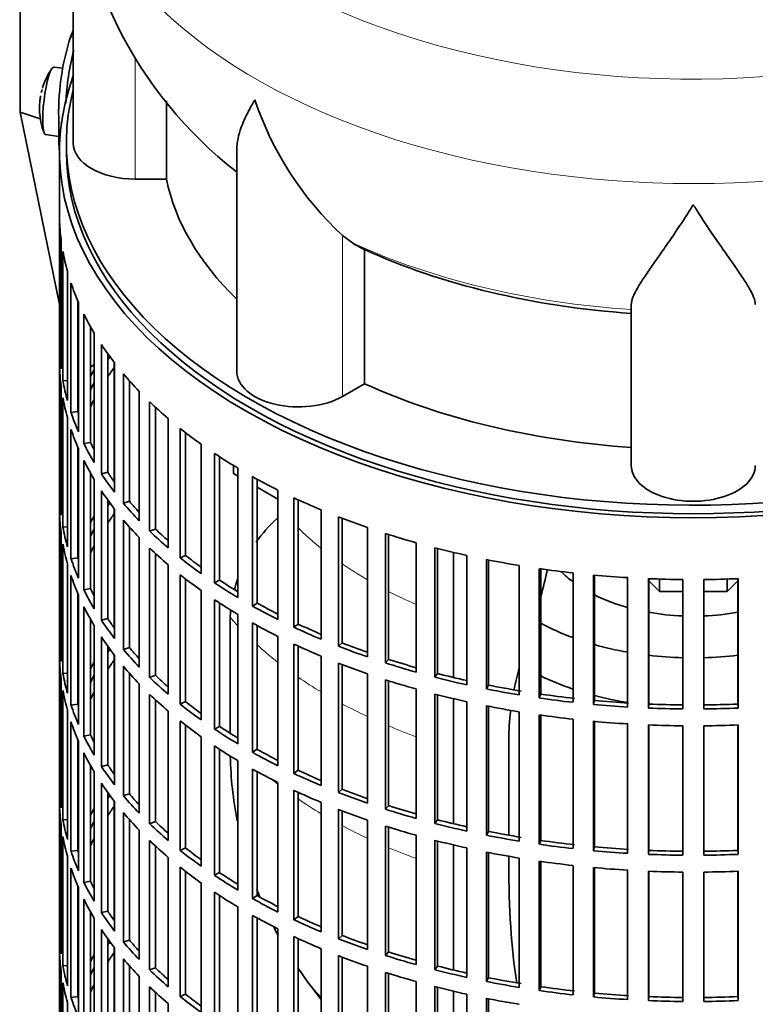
# Model space of a CAD drawing. Header units: millimetres. Extents: x 160 to 768, y -1620 to 1578.
# Tile 3 of 19: x 572 to 679, y -1510 to -1367. Entities that reach past the tile are written whole.
import ezdxf

# ---------------------------------------------------------------- set-up
doc = ezdxf.new("R2010")
doc.units = ezdxf.units.MM
for name, color, linetype in [('M5X8_UNI7687', 7, 'Continuous'), ('VSI134_DIFFUSORE', 7, 'Continuous'), ('VSI134_FILTRO_A', 7, 'Continuous'), ('VSI134_GIUNTO_8×', 7, 'Continuous'), ('VSI134_SUPPORTO_', 7, 'Continuous'), ('VSI134_TERMINALE', 7, 'Continuous')]:
    doc.layers.add(name, color=color, linetype=linetype)

# ---------------------------------------------------------------- blocks, each defined once
blk = doc.blocks.new('SE4')
at = {"layer": 'M5X8_UNI7687', "color": 7, "linetype": 'Continuous', "lineweight": 35}
for p, q in [((578.34, -1373.69), (577.03, -1373.56)), ((575.83, -1383.35), (577.76, -1383.64))]:
    blk.add_line(p, q, dxfattribs=at)
for centre, radius, start, end in [((584.95, -1379.5), 10, 144.9873, 163.3043), ((584.95, -1379.5), 10, 166.4722, 167.0656), ((208.85, -1322.95), 370.34, 351.3859, 351.4936), ((584.95, -1379.5), 10, 182.7249, 201.02)]:
    blk.add_arc(centre, radius, start, end, dxfattribs=at)
for centre, major_axis, ratio, start_param, end_param in [((576.44, -1378.46), (0.6, 4.89), 0.169759, 0.004788, 3.136805), ((584.97, -1379.41), (9.78, -2.08), 0.810411, 3.076577, 3.120069), ((584.93, -1379.63), (9.94, -1.06), 0.589949, 3.115062, 3.229621), ((583.42, -1377.51), (-7.36, -5.62), 0.747167, 5.690056, 5.839748)]:
    blk.add_ellipse(centre, major_axis=major_axis, ratio=ratio, start_param=start_param, end_param=end_param, dxfattribs=at)
at = {"layer": 'VSI134_DIFFUSORE', "color": 7, "linetype": 'Continuous', "lineweight": 35}
for p, q in [((579.85, -1341.56), (579.85, -1384.61)), ((593.38, -1389.81), (593.38, -1378.46)), ((603.57, -1385.55), (603.57, -1417.68)), ((588.85, -1389.81), (593.38, -1389.81)), ((620.36, -1399.06), (618.94, -1398.01)), ((622.14, -1419.51), (622.14, -1400.03)), ((660.85, -1431.38), (660.85, -1408.03)), ((618.94, -1421.36), (622.14, -1419.51))]:
    blk.add_line(p, q, dxfattribs=at)
at = {"layer": 'VSI134_DIFFUSORE', "color": 4, "linetype": 'Continuous', "lineweight": 9}
for p, q in [((588.85, -1389.81), (588.85, -1372.08)), ((618.94, -1421.36), (618.94, -1398.01))]:
    blk.add_line(p, q, dxfattribs=at)
at = {"layer": 'VSI134_DIFFUSORE', "color": 7, "linetype": 'Continuous', "lineweight": 35}
for centre, radius, start, end in [((641.28, -1340.34), 61.39, 181.1455, 231.992), ((651.44, -1363.05), 47.73, 198.6373, 227.0857), ((628.27, -1386.67), 14.7, 237.4509, 245.3566)]:
    blk.add_arc(centre, radius, start, end, dxfattribs=at)
at = {"layer": 'VSI134_DIFFUSORE', "color": 4, "linetype": 'Continuous', "lineweight": 9}
for centre, major_axis, start_param, end_param in [((669.85, -1325.84), (85.67, 0), 2.812546, 6.283185), ((669.85, -1338.6), (-89.83, 0), 0, 3.20894), ((669.85, -1363.14), (-79.5, 0), 0.898849, 1.457346)]:
    blk.add_ellipse(centre, major_axis=major_axis, ratio=0.57735, start_param=start_param, end_param=end_param, dxfattribs=at)
at = {"layer": 'VSI134_DIFFUSORE', "color": 7, "linetype": 'Continuous', "lineweight": 35}
for centre, major_axis, start_param, end_param in [((588.85, -1384.61), (9, 0), 3.141593, 4.712389), ((669.85, -1384.61), (-77, 0), 0.117151, 0.534109), ((669.85, -1365.14), (-77, 0), 0.902549, 1.453645), ((612.57, -1417.68), (9, 0), 3.141593, 5.497787), ((669.85, -1384.61), (-77, 0), 0.902549, 1.453645), ((669.85, -1431.38), (-9, 0), 0, 3.141593)]:
    blk.add_ellipse(centre, major_axis=major_axis, ratio=0.57735, start_param=start_param, end_param=end_param, dxfattribs=at)
for points, knots in [([(603.57, -1385.56), (603.57, -1385.39), (603.58, -1385.23), (603.67, -1384.04), (603.95, -1382.99), (604.62, -1381.32), (604.89, -1380.74), (605.34, -1379.85), (605.5, -1379.55), (605.76, -1379.09), (605.89, -1378.86), (606.02, -1378.62), (606.12, -1378.46), (606.16, -1378.38), (606.21, -1378.31)], [0.4586292, 0.4586292, 0.4586292, 0.4586292, 0.5, 0.5, 0.75, 0.75, 0.875, 0.875, 0.9375, 0.9375, 0.96875, 0.984375, 0.984375, 1, 1, 1, 1]), ([(669.85, -1393.53), (669.72, -1393.74), (669.58, -1393.95), (669.32, -1394.37), (669.19, -1394.58), (668.79, -1395.19), (668.52, -1395.6), (667.74, -1396.79), (667.22, -1397.56), (666.21, -1399.03), (665.71, -1399.75), (664.77, -1401.1), (664.31, -1401.74), (663.47, -1402.96), (663.07, -1403.54), (662.53, -1404.36), (662.36, -1404.63), (662.04, -1405.14), (661.89, -1405.39), (661.47, -1406.11), (661.25, -1406.55), (660.94, -1407.35), (660.85, -1407.71), (660.85, -1408.03)], [0, 0, 0, 0, 0.03125, 0.03125, 0.0625, 0.0625, 0.125, 0.125, 0.25, 0.25, 0.375, 0.375, 0.5, 0.5, 0.625, 0.625, 0.6875, 0.6875, 0.75, 0.75, 0.875, 0.875, 1, 1, 1, 1]), ([(678.85, -1408.03), (678.85, -1407.71), (678.76, -1407.35), (678.45, -1406.55), (678.23, -1406.11), (677.81, -1405.39), (677.66, -1405.14), (677.34, -1404.63), (677.17, -1404.36), (676.63, -1403.54), (676.23, -1402.96), (675.39, -1401.74), (674.94, -1401.1), (673.99, -1399.75), (673.5, -1399.04), (672.48, -1397.56), (671.96, -1396.79), (671.18, -1395.6), (670.91, -1395.2), (670.52, -1394.58), (670.38, -1394.37), (670.12, -1393.95), (669.98, -1393.74), (669.85, -1393.53)], [0, 0, 0, 0, 0.125, 0.125, 0.25, 0.25, 0.3125, 0.3125, 0.375, 0.375, 0.5, 0.5, 0.625, 0.625, 0.75, 0.75, 0.875, 0.875, 0.9375, 0.9375, 0.96875, 0.96875, 1, 1, 1, 1])]:
    blk.add_open_spline(points, degree=3, knots=knots, dxfattribs=at)
at = {"layer": 'VSI134_FILTRO_A', "color": 7, "linetype": 'Continuous', "lineweight": 35}
for p, q in [((577.85, -1385.84), (577.85, -1549.95)), ((577.86, -1395.69), (577.86, -1414.47)), ((578.08, -1398.58), (578.08, -1417.36)), ((578.34, -1400.32), (578.34, -1419.1)), ((579, -1403.18), (579, -1421.96)), ((579.52, -1404.9), (579.52, -1423.68)), ((580.5, -1407.48), (580.5, -1423.56)), ((580.6, -1407.72), (580.6, -1426.5)), ((581.39, -1409.41), (581.39, -1428.19)), ((582.34, -1411.22), (582.34, -1428.02)), ((582.89, -1412.16), (582.89, -1430.94)), ((578.08, -1414.47), (577.86, -1414.47)), ((583.93, -1413.81), (583.93, -1432.58)), ((584.85, -1415.14), (584.85, -1432.36)), ((577.86, -1416.92), (577.86, -1435.7)), ((585.84, -1416.47), (585.84, -1435.25)), ((579, -1419.05), (578.34, -1419.1)), ((587.12, -1418.06), (587.12, -1436.84)), ((588.01, -1419.08), (588.01, -1436.57)), ((578.08, -1419.81), (578.08, -1438.59)), ((578.34, -1421.55), (578.34, -1440.33)), ((589.43, -1420.62), (589.43, -1439.4)), ((590.94, -1422.13), (590.94, -1440.91)), ((591.79, -1422.93), (591.79, -1440.6)), ((579, -1424.41), (579, -1443.19)), ((580.5, -1423.56), (579.52, -1423.68)), ((593.63, -1424.57), (593.63, -1443.35)), ((579.52, -1426.13), (579.52, -1444.91)), ((595.37, -1426), (595.37, -1444.78)), ((596.16, -1426.62), (596.16, -1444.43)), ((580.5, -1428.7), (580.5, -1444.79)), ((580.6, -1428.95), (580.6, -1447.73)), ((582.34, -1428.02), (581.39, -1428.19)), ((598.41, -1428.29), (598.41, -1447.07)), ((600.36, -1429.63), (600.36, -1448.41)), ((601.09, -1430.11), (601.09, -1448.02)), ((581.39, -1430.64), (581.39, -1449.42)), ((603.73, -1431.76), (603.73, -1450.53)), ((582.34, -1432.44), (582.34, -1449.24)), ((584.85, -1432.36), (583.93, -1432.58)), ((605.88, -1432.99), (605.88, -1451.77)), ((606.55, -1433.37), (606.55, -1451.35)), ((582.89, -1433.39), (582.89, -1452.17)), ((578.08, -1435.7), (577.86, -1435.7)), ((583.93, -1435.03), (583.93, -1453.81)), ((609.56, -1434.94), (609.56, -1453.72)), ((611.88, -1436.07), (611.88, -1454.84)), ((584.85, -1436.37), (584.85, -1453.59)), ((588.01, -1436.57), (587.12, -1436.84)), ((612.49, -1436.35), (612.49, -1454.39)), ((577.86, -1438.15), (577.86, -1456.93)), ((585.84, -1437.7), (585.84, -1456.48)), ((615.85, -1437.82), (615.85, -1456.6)), ((618.33, -1438.83), (618.33, -1457.6)), ((618.87, -1439.03), (618.87, -1457.12)), ((579, -1440.28), (578.34, -1440.33)), ((587.12, -1439.29), (587.12, -1458.07)), ((588.01, -1440.31), (588.01, -1457.8)), ((622.55, -1440.38), (622.55, -1459.16)), ((578.08, -1441.04), (578.08, -1459.82)), ((589.43, -1441.85), (589.43, -1460.63)), ((591.79, -1440.6), (590.94, -1440.91)), ((625.17, -1441.25), (625.17, -1460.03)), ((625.63, -1441.4), (625.63, -1459.52)), ((578.34, -1442.78), (578.34, -1461.56)), ((590.94, -1443.36), (590.94, -1462.14)), ((629.6, -1442.58), (629.6, -1461.36)), ((632.35, -1443.32), (632.35, -1462.1)), ((580.5, -1444.79), (579.52, -1444.91)), ((591.79, -1444.16), (591.79, -1461.83)), ((596.16, -1444.43), (595.37, -1444.78)), ((632.73, -1443.42), (632.73, -1461.57)), ((636.97, -1444.43), (636.97, -1463.21)), ((579, -1445.64), (579, -1464.42)), ((593.63, -1445.79), (593.63, -1464.57)), ((639.81, -1445.02), (639.81, -1463.8)), ((640.11, -1445.08), (640.11, -1463.25)), ((644.58, -1445.89), (644.58, -1464.67)), ((579.52, -1447.36), (579.52, -1466.14)), ((595.37, -1447.23), (595.37, -1466.01)), ((647.5, -1446.35), (647.5, -1465.12)), ((647.72, -1446.38), (647.72, -1464.56)), ((652.39, -1446.97), (652.39, -1465.75)), ((655.37, -1447.27), (655.37, -1466.05)), ((655.5, -1447.29), (655.5, -1465.48)), ((660.32, -1447.65), (660.32, -1466.43)), ((596.16, -1447.85), (596.16, -1465.65)), ((601.09, -1448.02), (600.36, -1448.41)), ((663.34, -1447.8), (663.34, -1466.58)), ((663.38, -1447.8), (663.38, -1466.01)), ((668.34, -1447.93), (668.34, -1466.71)), ((671.36, -1447.93), (671.36, -1466.71)), ((676.32, -1447.8), (676.32, -1466.01)), ((676.36, -1447.8), (676.36, -1466.58)), ((580.5, -1449.93), (580.5, -1466.02)), ((580.6, -1450.18), (580.6, -1468.96)), ((582.34, -1449.24), (581.39, -1449.42)), ((598.41, -1449.52), (598.41, -1468.3)), ((581.39, -1451.87), (581.39, -1470.65)), ((600.36, -1450.86), (600.36, -1469.64)), ((601.09, -1451.34), (601.09, -1469.25)), ((606.55, -1451.35), (605.88, -1451.77)), ((603.73, -1452.98), (603.73, -1471.76)), ((582.34, -1453.67), (582.34, -1470.47)), ((582.89, -1454.62), (582.89, -1473.4)), ((584.85, -1453.59), (583.93, -1453.81)), ((605.88, -1454.22), (605.88, -1473)), ((606.55, -1454.59), (606.55, -1472.57)), ((612.49, -1454.39), (611.88, -1454.84)), ((609.56, -1456.17), (609.56, -1474.95)), ((578.08, -1456.93), (577.86, -1456.93)), ((583.93, -1456.26), (583.93, -1475.04)), ((584.85, -1457.6), (584.85, -1474.82)), ((611.88, -1457.29), (611.88, -1476.07)), ((612.49, -1457.58), (612.49, -1475.62)), ((618.87, -1457.12), (618.33, -1457.6)), ((585.84, -1458.93), (585.84, -1477.71)), ((588.01, -1457.8), (587.12, -1458.07)), ((615.85, -1459.05), (615.85, -1477.83)), ((577.86, -1459.38), (577.86, -1478.16)), ((587.12, -1460.51), (587.12, -1479.29)), ((618.33, -1460.05), (618.33, -1478.83)), ((618.87, -1460.26), (618.87, -1478.35)), ((625.63, -1459.52), (625.17, -1460.03)), ((579, -1461.51), (578.34, -1461.56)), ((588.01, -1461.54), (588.01, -1479.03)), ((591.79, -1461.83), (590.94, -1462.14)), ((622.55, -1461.61), (622.55, -1480.38)), ((632.73, -1461.57), (632.35, -1462.1)), ((578.08, -1462.26), (578.08, -1481.04)), ((589.43, -1463.08), (589.43, -1481.85)), ((625.17, -1462.48), (625.17, -1481.26)), ((625.63, -1462.63), (625.63, -1480.75)), ((640.11, -1463.25), (639.81, -1463.8)), ((578.34, -1464.01), (578.34, -1482.79)), ((590.94, -1464.59), (590.94, -1483.37)), ((629.6, -1463.81), (629.6, -1482.59)), ((632.35, -1464.55), (632.35, -1483.33)), ((632.73, -1464.65), (632.73, -1482.8)), ((647.72, -1464.56), (647.5, -1465.12)), ((580.5, -1466.02), (579.52, -1466.14)), ((591.79, -1465.39), (591.79, -1483.06)), ((596.16, -1465.65), (595.37, -1466.01)), ((636.97, -1465.66), (636.97, -1484.44)), ((655.5, -1465.48), (655.37, -1466.05)), ((663.38, -1466.01), (663.34, -1466.58)), ((676.32, -1466.01), (676.36, -1466.58)), ((579, -1466.87), (579, -1485.65)), ((593.63, -1467.02), (593.63, -1485.8)), ((639.81, -1466.25), (639.81, -1485.03)), ((640.11, -1466.31), (640.11, -1484.48)), ((644.58, -1467.12), (644.58, -1485.9)), ((647.5, -1467.57), (647.5, -1486.35)), ((647.72, -1467.61), (647.72, -1485.79)), ((579.52, -1468.59), (579.52, -1487.37)), ((595.37, -1468.46), (595.37, -1487.24)), ((596.16, -1469.08), (596.16, -1486.88)), ((652.39, -1468.2), (652.39, -1486.98)), ((655.37, -1468.5), (655.37, -1487.28)), ((655.5, -1468.51), (655.5, -1486.71)), ((660.32, -1468.88), (660.32, -1487.66)), ((663.34, -1469.03), (663.34, -1487.81)), ((663.38, -1469.03), (663.38, -1487.23)), ((676.32, -1469.03), (676.32, -1487.23)), ((676.36, -1469.03), (676.36, -1487.81)), ((582.34, -1470.47), (581.39, -1470.65)), ((601.09, -1469.25), (600.36, -1469.64)), ((668.34, -1469.16), (668.34, -1487.94)), ((671.36, -1469.16), (671.36, -1487.94)), ((580.5, -1471.16), (580.5, -1487.24)), ((580.6, -1471.41), (580.6, -1490.19)), ((598.41, -1470.75), (598.41, -1489.53)), ((581.39, -1473.1), (581.39, -1491.88)), ((600.36, -1472.09), (600.36, -1490.86)), ((601.09, -1472.57), (601.09, -1490.47)), ((606.55, -1472.57), (605.88, -1473)), ((603.73, -1474.21), (603.73, -1492.99)), ((582.34, -1474.9), (582.34, -1491.7)), ((582.89, -1475.85), (582.89, -1494.63)), ((584.85, -1474.82), (583.93, -1475.04)), ((605.88, -1475.45), (605.88, -1494.23)), ((606.55, -1475.82), (606.55, -1493.8)), ((612.49, -1475.62), (611.88, -1476.07)), ((583.93, -1477.49), (583.93, -1496.27)), ((609.56, -1477.4), (609.56, -1496.18)), ((578.08, -1478.15), (577.86, -1478.16)), ((584.85, -1478.83), (584.85, -1496.05)), ((588.01, -1479.03), (587.12, -1479.29)), ((611.88, -1478.52), (611.88, -1497.3)), ((612.49, -1478.81), (612.49, -1496.84)), ((618.87, -1478.35), (618.33, -1478.83)), ((585.84, -1480.16), (585.84, -1498.94)), ((615.85, -1480.28), (615.85, -1499.06)), ((577.86, -1480.61), (577.86, -1499.39)), ((587.12, -1481.74), (587.12, -1500.52)), ((618.33, -1481.28), (618.33, -1500.06)), ((618.87, -1481.49), (618.87, -1499.58)), ((625.63, -1480.75), (625.17, -1481.26)), ((579, -1482.74), (578.34, -1482.79)), ((588.01, -1482.77), (588.01, -1500.26)), ((591.79, -1483.06), (590.94, -1483.37)), ((622.55, -1482.83), (622.55, -1501.61)), ((632.73, -1482.8), (632.35, -1483.33)), ((578.08, -1483.49), (578.08, -1502.27)), ((589.43, -1484.3), (589.43, -1503.08)), ((625.17, -1483.71), (625.17, -1502.49)), ((625.63, -1483.86), (625.63, -1501.98)), ((640.11, -1484.48), (639.81, -1485.03)), ((578.34, -1485.23), (578.34, -1504.01)), ((590.94, -1485.82), (590.94, -1504.6)), ((629.6, -1485.04), (629.6, -1503.82)), ((632.35, -1485.78), (632.35, -1504.56)), ((632.73, -1485.88), (632.73, -1504.03)), ((647.72, -1485.79), (647.5, -1486.35)), ((580.5, -1487.24), (579.52, -1487.37)), ((591.79, -1486.61), (591.79, -1504.29)), ((596.16, -1486.88), (595.37, -1487.24)), ((636.97, -1486.88), (636.97, -1505.66)), ((639.81, -1487.48), (639.81, -1506.26)), ((640.11, -1487.54), (640.11, -1505.71)), ((655.5, -1486.71), (655.37, -1487.28)), ((663.38, -1487.23), (663.34, -1487.81)), ((676.32, -1487.23), (676.36, -1487.81)), ((579, -1488.1), (579, -1506.88)), ((593.63, -1488.25), (593.63, -1507.03)), ((644.58, -1488.35), (644.58, -1507.13)), ((647.5, -1488.8), (647.5, -1507.58)), ((647.72, -1488.83), (647.72, -1507.02)), ((579.52, -1489.82), (579.52, -1508.6)), ((595.37, -1489.68), (595.37, -1508.46)), ((596.16, -1490.31), (596.16, -1508.11)), ((601.09, -1490.47), (600.36, -1490.86)), ((652.39, -1489.43), (652.39, -1508.21)), ((655.37, -1489.73), (655.37, -1508.51)), ((655.5, -1489.74), (655.5, -1507.94)), ((660.32, -1490.11), (660.32, -1508.89)), ((663.34, -1490.26), (663.34, -1509.04)), ((663.38, -1490.26), (663.38, -1508.46)), ((668.34, -1490.39), (668.34, -1509.17)), ((671.36, -1490.39), (671.36, -1509.17)), ((676.32, -1490.26), (676.32, -1508.46)), ((676.36, -1490.26), (676.36, -1509.04)), ((582.34, -1491.7), (581.39, -1491.88)), ((580.5, -1492.39), (580.5, -1508.47)), ((580.6, -1492.64), (580.6, -1511.42)), ((598.41, -1491.97), (598.41, -1510.75)), ((600.36, -1493.31), (600.36, -1512.09)), ((581.39, -1494.33), (581.39, -1513.1)), ((601.09, -1493.8), (601.09, -1511.7)), ((606.55, -1493.8), (605.88, -1494.23)), ((582.34, -1496.13), (582.34, -1512.93)), ((584.85, -1496.05), (583.93, -1496.27)), ((603.73, -1495.44), (603.73, -1514.22)), ((582.89, -1497.08), (582.89, -1515.86)), ((605.88, -1496.68), (605.88, -1515.46)), ((606.55, -1497.05), (606.55, -1515.03)), ((612.49, -1496.84), (611.88, -1497.3)), ((583.93, -1498.72), (583.93, -1517.5)), ((609.56, -1498.63), (609.56, -1517.41)), ((578.08, -1499.38), (577.86, -1499.39)), ((584.85, -1500.06), (584.85, -1517.28)), ((588.01, -1500.26), (587.12, -1500.52)), ((611.88, -1499.75), (611.88, -1518.53)), ((612.49, -1500.04), (612.49, -1518.07)), ((618.87, -1499.58), (618.33, -1500.06)), ((577.86, -1501.84), (577.86, -1520.62)), ((585.84, -1501.39), (585.84, -1520.17)), ((615.85, -1501.51), (615.85, -1520.29)), ((587.12, -1502.97), (587.12, -1521.75)), ((618.33, -1502.51), (618.33, -1521.29)), ((618.87, -1502.72), (618.87, -1520.8)), ((625.63, -1501.98), (625.17, -1502.49)), ((578.08, -1504.72), (578.08, -1523.5)), ((579, -1503.96), (578.34, -1504.01)), ((588.01, -1504), (588.01, -1521.49)), ((591.79, -1504.29), (590.94, -1504.6)), ((622.55, -1504.06), (622.55, -1522.84)), ((632.73, -1504.03), (632.35, -1504.56)), ((589.43, -1505.53), (589.43, -1524.31)), ((625.17, -1504.94), (625.17, -1523.72)), ((625.63, -1505.08), (625.63, -1523.2)), ((640.11, -1505.71), (639.81, -1506.26)), ((578.34, -1506.46), (578.34, -1525.24)), ((590.94, -1507.05), (590.94, -1525.83)), ((629.6, -1506.27), (629.6, -1525.05)), ((632.35, -1507.01), (632.35, -1525.79)), ((632.73, -1507.11), (632.73, -1525.25)), ((647.72, -1507.02), (647.5, -1507.58)), ((580.5, -1508.47), (579.52, -1508.6)), ((591.79, -1507.84), (591.79, -1525.52)), ((596.16, -1508.11), (595.37, -1508.46)), ((636.97, -1508.11), (636.97, -1526.89)), ((639.81, -1508.71), (639.81, -1527.49)), ((640.11, -1508.77), (640.11, -1526.94)), ((655.5, -1507.94), (655.37, -1508.51)), ((663.38, -1508.46), (663.34, -1509.04)), ((676.32, -1508.46), (676.36, -1509.04)), ((579, -1509.33), (579, -1528.11)), ((593.63, -1509.48), (593.63, -1528.26))]:
    blk.add_line(p, q, dxfattribs=at)
for centre, major_axis, start_param, end_param in [((669.85, -1385.84), (-92, 0), -0.208894, 3.350487), ((669.85, -1385.84), (-91, 0), 0, 3.141593), ((669.85, -1394.82), (-92, 0), 0.016456, 0.07081), ((669.85, -1394.82), (-92, 0), 0.103722, 0.158077), ((669.85, -1394.82), (-92, 0), 0.190989, 0.245343), ((669.85, -1394.82), (-92, 0), 0.278255, 0.33261), ((669.85, -1413.6), (-92, 0), 0.016456, 0.07081), ((669.85, -1394.82), (-92, 0), 0.365522, 0.419876), ((669.85, -1434.83), (-91, 0), -0.374965, -0.365223), ((669.85, -1416.05), (-92, 0), 0.016456, 0.07081), ((669.85, -1434.83), (-92, 0), -0.33261, -0.313806), ((669.85, -1437.28), (-91, 0), -0.394539, -0.365223), ((669.85, -1394.82), (-92, 0), 0.452788, 0.507143), ((669.85, -1413.6), (-92, 0), 0.103722, 0.158077), ((669.85, -1434.83), (-91, 0), -0.299174, -0.277957), ((669.85, -1416.05), (-92, 0), 0.103722, 0.158077), ((669.85, -1434.83), (-92, 0), -0.245343, -0.240575), ((669.85, -1437.28), (-91, 0), -0.299174, -0.277957), ((669.85, -1394.82), (-92, 0), 0.540055, 0.594409), ((669.85, -1413.6), (-92, 0), 0.190989, 0.245343), ((669.85, -1413.6), (-91, 0), 0.19069, 0.196715), ((669.85, -1416.05), (-92, 0), 0.190989, 0.245343), ((669.85, -1394.82), (-92, 0), 0.627321, 0.681676), ((669.85, -1413.6), (-92, 0), 0.278255, 0.33261), ((669.85, -1413.6), (-91, 0), 0.277957, 0.299174), ((669.85, -1394.82), (-92, 0), 0.714588, 0.768942), ((669.85, -1416.05), (-92, 0), 0.278255, 0.33261), ((669.85, -1413.6), (-92, 0), 0.365522, 0.419876), ((669.85, -1413.6), (-91, 0), 0.365223, 0.394539), ((669.85, -1394.82), (-92, 0), 0.801854, 0.856209), ((669.85, -1434.83), (-92, 0), 0.016456, 0.07081), ((669.85, -1416.05), (-92, 0), 0.365522, 0.419876), ((669.85, -1394.82), (-92, 0), 0.889121, 0.943475), ((669.85, -1456.06), (-91, 0), -0.374965, -0.365223), ((669.85, -1413.6), (-92, 0), 0.452788, 0.507143), ((669.85, -1413.6), (-91, 0), 0.45249, 0.486998), ((669.85, -1437.28), (-92, 0), 0.016456, 0.07081), ((669.85, -1456.06), (-92, 0), -0.33261, -0.313806), ((669.85, -1458.51), (-91, 0), -0.394539, -0.365223), ((669.85, -1394.82), (-92, 0), 0.976387, 1.030742), ((669.85, -1434.83), (-92, 0), 0.103722, 0.158077), ((669.85, -1416.05), (-92, 0), 0.452788, 0.507143), ((669.85, -1456.06), (-91, 0), -0.299174, -0.277957), ((669.85, -1413.6), (-92, 0), 0.540055, 0.594409), ((669.85, -1413.6), (-91, 0), 0.539756, 0.577951), ((669.85, -1394.82), (-92, 0), 1.063654, 1.118008), ((669.85, -1437.28), (-92, 0), 0.103722, 0.158077), ((669.85, -1456.06), (-92, 0), -0.245343, -0.240575), ((669.85, -1458.51), (-91, 0), -0.299174, -0.277957), ((669.85, -1416.05), (-92, 0), 0.540055, 0.594409), ((669.85, -1394.82), (-92, 0), 1.15092, 1.205275), ((669.85, -1434.83), (-91, 0), 0.19069, 0.196715), ((669.85, -1413.6), (-92, 0), 0.627321, 0.681676), ((669.85, -1413.6), (-91, 0), 0.627022, 0.668018), ((669.85, -1434.83), (-92, 0), 0.190989, 0.245343), ((669.85, -1394.82), (-92, 0), 1.238186, 1.292541), ((669.85, -1437.28), (-92, 0), 0.190989, 0.245343), ((669.85, -1416.05), (-92, 0), 0.627321, 0.681676), ((669.85, -1394.82), (-92, 0), 1.325453, 1.379807), ((669.85, -1394.82), (-92, 0), 1.412719, 1.467074), ((669.85, -1413.6), (-92, 0), 0.714588, 0.768942), ((669.85, -1413.6), (-91, 0), 0.714289, 0.757518), ((669.85, -1394.82), (-92, 0), 1.499986, 1.55434), ((669.85, -1394.82), (92, 0), 4.728845, 4.783199), ((669.85, -1434.83), (-92, 0), 0.278255, 0.33261), ((669.85, -1434.83), (-91, 0), 0.277957, 0.299174), ((669.85, -1437.28), (-92, 0), 0.278255, 0.33261), ((669.85, -1416.05), (-92, 0), 0.714588, 0.768942), ((669.85, -1413.6), (-92, 0), 0.801854, 0.856209), ((669.85, -1413.6), (-91, 0), 0.801555, 0.846635), ((669.85, -1434.83), (-92, 0), 0.365522, 0.419876), ((669.85, -1434.83), (-91, 0), 0.365223, 0.394539), ((669.85, -1416.05), (-92, 0), 0.801854, 0.856209), ((669.85, -1413.6), (-91, 0), 0.888822, 0.935485), ((669.85, -1413.6), (-92, 0), 0.889121, 0.943475), ((669.85, -1456.06), (-92, 0), 0.016456, 0.07081), ((669.85, -1437.28), (-92, 0), 0.365522, 0.419876), ((669.85, -1416.05), (-92, 0), 0.889121, 0.943475), ((669.85, -1413.6), (-92, 0), 0.976387, 1.030742), ((669.85, -1413.6), (-91, 0), 0.976088, 1.024141), ((669.85, -1477.29), (-91, 0), -0.374965, -0.365223), ((669.85, -1434.83), (-92, 0), 0.452788, 0.507143), ((669.85, -1434.83), (-91, 0), 0.45249, 0.486998), ((669.85, -1458.51), (-92, 0), 0.016456, 0.07081), ((669.85, -1477.29), (-92, 0), -0.33261, -0.313806), ((669.85, -1479.74), (-91, 0), -0.394539, -0.365223), ((669.85, -1437.28), (-92, 0), 0.452788, 0.507143), ((669.85, -1416.05), (-92, 0), 0.976387, 1.030742), ((669.85, -1413.6), (-92, 0), 1.063654, 1.118008), ((669.85, -1413.6), (-91, 0), 1.063355, 1.112655), ((669.85, -1456.06), (-92, 0), 0.103722, 0.158077), ((669.85, -1477.29), (-91, 0), -0.299174, -0.277957), ((669.85, -1434.83), (-91, 0), 0.539756, 0.577951), ((669.85, -1413.6), (-91, 0), 1.150621, 1.201065), ((669.85, -1434.83), (-92, 0), 0.540055, 0.594409), ((669.85, -1416.05), (-92, 0), 1.063654, 1.118008), ((669.85, -1413.6), (-92, 0), 1.15092, 1.205275), ((669.85, -1413.6), (-91, 0), 1.237888, 1.29284), ((669.85, -1458.51), (-92, 0), 0.103722, 0.158077), ((669.85, -1477.29), (-92, 0), -0.245343, -0.240575), ((669.85, -1479.74), (-91, 0), -0.299174, -0.277957), ((669.85, -1437.28), (-92, 0), 0.540055, 0.594409), ((669.85, -1416.05), (-92, 0), 1.15092, 1.205275), ((669.85, -1413.6), (-92, 0), 1.238186, 1.292541), ((669.85, -1413.6), (-91, 0), 1.325154, 1.380106), ((669.85, -1456.06), (-92, 0), 0.190989, 0.245343), ((669.85, -1456.06), (-91, 0), 0.19069, 0.196715), ((669.85, -1434.83), (-92, 0), 0.627321, 0.681676), ((669.85, -1434.83), (-91, 0), 0.627022, 0.668018), ((669.85, -1413.6), (-92, 0), 1.325453, 1.379807), ((669.85, -1413.6), (-92, 0), 1.412719, 1.467074), ((669.85, -1413.6), (-91, 0), 1.412421, 1.467373), ((669.85, -1413.6), (-91, 0), 1.499687, 1.554639), ((669.85, -1413.6), (91, 0), 4.728546, 4.783498), ((669.85, -1416.05), (-92, 0), 1.238186, 1.292541), ((669.85, -1416.05), (-92, 0), 1.325453, 1.379807), ((669.85, -1413.6), (-92, 0), 1.499986, 1.55434), ((669.85, -1413.6), (92, 0), 4.728845, 4.783199), ((669.85, -1458.51), (-92, 0), 0.190989, 0.245343), ((669.85, -1437.28), (-92, 0), 0.627321, 0.681676), ((669.85, -1416.05), (-92, 0), 1.412719, 1.467074), ((669.85, -1416.05), (-92, 0), 1.499986, 1.55434), ((669.85, -1416.05), (92, 0), 4.728845, 4.783199), ((669.85, -1456.06), (-91, 0), 0.277957, 0.299174), ((669.85, -1434.83), (-92, 0), 0.714588, 0.768942), ((669.85, -1434.83), (-91, 0), 0.714289, 0.757518), ((669.85, -1456.06), (-92, 0), 0.278255, 0.33261), ((669.85, -1458.51), (-92, 0), 0.278255, 0.33261), ((669.85, -1437.28), (-92, 0), 0.714588, 0.768942), ((669.85, -1434.83), (-92, 0), 0.801854, 0.856209), ((669.85, -1434.83), (-91, 0), 0.801555, 0.846635), ((669.85, -1456.06), (-92, 0), 0.365522, 0.419876), ((669.85, -1456.06), (-91, 0), 0.365223, 0.394539), ((669.85, -1437.28), (-92, 0), 0.801854, 0.856209), ((669.85, -1434.83), (-92, 0), 0.889121, 0.943475), ((669.85, -1434.83), (-91, 0), 0.888822, 0.935485), ((669.85, -1458.51), (-92, 0), 0.365522, 0.419876), ((669.85, -1477.29), (-92, 0), 0.016456, 0.07081), ((669.85, -1456.06), (-91, 0), 0.45249, 0.486998), ((669.85, -1437.28), (-92, 0), 0.889121, 0.943475), ((669.85, -1434.83), (-92, 0), 0.976387, 1.030742), ((669.85, -1434.83), (-91, 0), 0.976088, 1.024141), ((669.85, -1498.51), (-91, 0), -0.374965, -0.365223), ((669.85, -1456.06), (-92, 0), 0.452788, 0.507143), ((669.85, -1479.74), (-92, 0), 0.016456, 0.07081), ((669.85, -1498.51), (-92, 0), -0.33261, -0.313806), ((669.85, -1500.96), (-91, 0), -0.394539, -0.365223), ((669.85, -1458.51), (-92, 0), 0.452788, 0.507143), ((669.85, -1437.28), (-92, 0), 0.976387, 1.030742), ((669.85, -1434.83), (-92, 0), 1.063654, 1.118008), ((669.85, -1434.83), (-91, 0), 1.063355, 1.112655), ((669.85, -1477.29), (-92, 0), 0.103722, 0.158077), ((669.85, -1498.51), (-91, 0), -0.299174, -0.277957), ((669.85, -1456.06), (-92, 0), 0.540055, 0.594409), ((669.85, -1456.06), (-91, 0), 0.539756, 0.577951), ((669.85, -1434.83), (-92, 0), 1.15092, 1.205275), ((669.85, -1434.83), (-91, 0), 1.150621, 1.201065), ((669.85, -1437.28), (-92, 0), 1.063654, 1.118008), ((669.85, -1434.83), (-91, 0), 1.237888, 1.29284), ((669.85, -1479.74), (-92, 0), 0.103722, 0.158077), ((669.85, -1498.51), (-92, 0), -0.245343, -0.240575), ((669.85, -1500.96), (-91, 0), -0.299174, -0.277957), ((669.85, -1458.51), (-92, 0), 0.540055, 0.594409), ((669.85, -1437.28), (-92, 0), 1.15092, 1.205275), ((669.85, -1434.83), (-92, 0), 1.238186, 1.292541), ((669.85, -1434.83), (-91, 0), 1.325154, 1.380106), ((669.85, -1477.29), (-92, 0), 0.190989, 0.245343), ((669.85, -1477.29), (-91, 0), 0.19069, 0.196715), ((669.85, -1456.06), (-92, 0), 0.627321, 0.681676), ((669.85, -1456.06), (-91, 0), 0.627022, 0.668018), ((669.85, -1437.28), (-92, 0), 1.238186, 1.292541), ((669.85, -1434.83), (-92, 0), 1.325453, 1.379807), ((669.85, -1434.83), (-92, 0), 1.412719, 1.467074), ((669.85, -1434.83), (-91, 0), 1.412421, 1.467373), ((669.85, -1434.83), (-91, 0), 1.499687, 1.554639), ((669.85, -1434.83), (91, 0), 4.728546, 4.783498), ((669.85, -1437.28), (-92, 0), 1.325453, 1.379807), ((669.85, -1434.83), (-92, 0), 1.499986, 1.55434), ((669.85, -1434.83), (92, 0), 4.728845, 4.783199), ((669.85, -1479.74), (-92, 0), 0.190989, 0.245343), ((669.85, -1458.51), (-92, 0), 0.627321, 0.681676), ((669.85, -1456.06), (-91, 0), 0.714289, 0.757518), ((669.85, -1437.28), (-92, 0), 1.412719, 1.467074), ((669.85, -1437.28), (-92, 0), 1.499986, 1.55434), ((669.85, -1437.28), (92, 0), 4.728845, 4.783199), ((669.85, -1477.29), (-92, 0), 0.278255, 0.33261), ((669.85, -1477.29), (-91, 0), 0.277957, 0.299174), ((669.85, -1456.06), (-92, 0), 0.714588, 0.768942), ((669.85, -1458.51), (-92, 0), 0.714588, 0.768942), ((669.85, -1479.74), (-92, 0), 0.278255, 0.33261), ((669.85, -1456.06), (-92, 0), 0.801854, 0.856209), ((669.85, -1456.06), (-91, 0), 0.801555, 0.846635), ((669.85, -1477.29), (-91, 0), 0.365223, 0.394539), ((669.85, -1477.29), (-92, 0), 0.365522, 0.419876), ((669.85, -1458.51), (-92, 0), 0.801854, 0.856209), ((669.85, -1456.06), (-92, 0), 0.889121, 0.943475), ((669.85, -1456.06), (-91, 0), 0.888822, 0.935485), ((669.85, -1479.74), (-92, 0), 0.365522, 0.419876), ((669.85, -1498.51), (-92, 0), 0.016456, 0.07081), ((669.85, -1519.74), (-91, 0), -0.374965, -0.365223), ((669.85, -1477.29), (-92, 0), 0.452788, 0.507143), ((669.85, -1477.29), (-91, 0), 0.45249, 0.486998), ((669.85, -1458.51), (-92, 0), 0.889121, 0.943475), ((669.85, -1456.06), (-92, 0), 0.976387, 1.030742), ((669.85, -1456.06), (-91, 0), 0.976088, 1.024141), ((669.85, -1500.96), (-92, 0), 0.016456, 0.07081), ((669.85, -1519.74), (-92, 0), -0.33261, -0.313806), ((669.85, -1522.19), (-91, 0), -0.394539, -0.365223), ((669.85, -1479.74), (-92, 0), 0.452788, 0.507143), ((669.85, -1458.51), (-92, 0), 0.976387, 1.030742), ((669.85, -1456.06), (-92, 0), 1.063654, 1.118008), ((669.85, -1456.06), (-91, 0), 1.063355, 1.112655), ((669.85, -1498.51), (-92, 0), 0.103722, 0.158077), ((669.85, -1519.74), (-91, 0), -0.299174, -0.277957), ((669.85, -1477.29), (-92, 0), 0.540055, 0.594409), ((669.85, -1477.29), (-91, 0), 0.539756, 0.577951), ((669.85, -1456.06), (-92, 0), 1.15092, 1.205275), ((669.85, -1456.06), (-91, 0), 1.150621, 1.201065), ((669.85, -1458.51), (-92, 0), 1.063654, 1.118008), ((669.85, -1456.06), (-91, 0), 1.237888, 1.29284), ((669.85, -1500.96), (-92, 0), 0.103722, 0.158077), ((669.85, -1519.74), (-92, 0), -0.245343, -0.240575), ((669.85, -1522.19), (-91, 0), -0.299174, -0.277957), ((669.85, -1479.74), (-92, 0), 0.540055, 0.594409), ((669.85, -1458.51), (-92, 0), 1.15092, 1.205275), ((669.85, -1456.06), (-92, 0), 1.238186, 1.292541), ((669.85, -1456.06), (-92, 0), 1.325453, 1.379807), ((669.85, -1456.06), (-91, 0), 1.325154, 1.380106), ((669.85, -1498.51), (-92, 0), 0.190989, 0.245343), ((669.85, -1498.51), (-91, 0), 0.19069, 0.196715), ((669.85, -1477.29), (-92, 0), 0.627321, 0.681676), ((669.85, -1477.29), (-91, 0), 0.627022, 0.668018), ((669.85, -1458.51), (-92, 0), 1.238186, 1.292541), ((669.85, -1456.06), (-92, 0), 1.412719, 1.467074), ((669.85, -1456.06), (-91, 0), 1.412421, 1.467373), ((669.85, -1456.06), (-92, 0), 1.499986, 1.55434), ((669.85, -1456.06), (-91, 0), 1.499687, 1.554639), ((669.85, -1456.06), (91, 0), 4.728546, 4.783498), ((669.85, -1456.06), (92, 0), 4.728845, 4.783199)]:
    blk.add_ellipse(centre, major_axis=major_axis, ratio=0.57735, start_param=start_param, end_param=end_param, dxfattribs=at)
at = {"layer": 'VSI134_GIUNTO_8×', "color": 7, "linetype": 'Continuous', "lineweight": 35}
for centre, major_axis, start_param, end_param in [((669.85, -1440.54), (-22, 0), 0.512266, 0.653708), ((669.85, -1440.54), (-22, 0), 0.860097, 1.12301), ((669.85, -1440.54), (-22, 0), 1.272507, 1.501929), ((669.85, -1440.54), (-22, 0), 1.639664, 1.869086), ((669.85, -1440.54), (-32.5, 0), 0.821803, 1.003487), ((669.85, -1440.54), (-32.5, 0), 1.113415, 1.273341), ((669.85, -1440.54), (-32.5, 0), 1.370522, 1.524199), ((669.85, -1440.54), (-32.5, 0), 1.617394, 1.771071), ((669.85, -1446.64), (-34.5, 0), 0.874436, 1.040008), ((669.85, -1446.64), (-34.5, 0), 1.141754, 1.291065)]:
    blk.add_ellipse(centre, major_axis=major_axis, ratio=0.57735, start_param=start_param, end_param=end_param, dxfattribs=at)
at = {"layer": 'VSI134_SUPPORTO_', "color": 7, "linetype": 'Continuous', "lineweight": 35}
for p, q in [((578.85, -1384.61), (578.85, -1385.84)), ((585.78, -1433.71), (585.78, -1416.39)), ((603.09, -1432.54), (603.09, -1431.37)), ((603.73, -1432.91), (603.09, -1432.54)), ((609.56, -1436.27), (606.55, -1434.54)), ((585.78, -1454.93), (585.78, -1437.62)), ((635.03, -1462.14), (635.03, -1443.98)), ((664.94, -1449.68), (663.38, -1448.12)), ((664.94, -1449.68), (664.94, -1447.86)), ((674.76, -1449.68), (674.76, -1447.86)), ((676.32, -1448.12), (674.76, -1449.68)), ((668.34, -1449.68), (664.94, -1449.68)), ((674.76, -1449.68), (671.36, -1449.68)), ((602.63, -1453.4), (602.63, -1470.24)), ((585.78, -1476.16), (585.78, -1458.85)), ((635.03, -1483.37), (635.03, -1465.21)), ((643.06, -1485.04), (643.06, -1471.17)), ((585.78, -1497.39), (585.78, -1480.08)), ((635.03, -1504.6), (635.03, -1486.44)), ((643.06, -1489.22), (643.06, -1488.09)), ((585.78, -1518.62), (585.78, -1501.3)), ((614.42, -1507.05), (615.85, -1508.89)), ((635.03, -1525.83), (635.03, -1507.67))]:
    blk.add_line(p, q, dxfattribs=at)
for centre, radius, start, end in [((623.49, -1454.53), 20.9, 132.2885, 144.8366), ((623.49, -1454.53), 20.9, 161.6046, 165.7625), ((623.49, -1454.53), 20.9, 174.1802, 176.902), ((660.18, -1472.13), 57.56, 181.4739, 190.831), ((660.18, -1472.13), 57.56, 201.1006, 202.409), ((660.18, -1472.13), 57.56, 207.1254, 208.3301), ((660.18, -1472.13), 57.56, 213.939, 217.3447)]:
    blk.add_arc(centre, radius, start, end, dxfattribs=at)
for centre, major_axis, ratio, start_param, end_param in [((669.85, -1384.61), (91, 0), 0.57735, 2.993207, 6.283185), ((637.7, -1445.38), (8.14, 34.04), 0.31246, 4.639612, 4.753819), ((648.8, -1463.17), (3.49, 14.59), 0.31246, 1.479895, 1.698732), ((648.8, -1463.17), (3.49, 14.59), 0.31246, -4.378668, -4.059125), ((677.5, -1441.21), (-20.93, -87.53), 0.31246, -0.917533, -0.65805)]:
    blk.add_ellipse(centre, major_axis=major_axis, ratio=ratio, start_param=start_param, end_param=end_param, dxfattribs=at)
at = {"layer": 'VSI134_SUPPORTO_', "color": 4, "linetype": 'Continuous', "lineweight": 9}
for centre, major_axis, start_param, end_param in [((669.85, -1420.9), (-66.6, 0), 0.533057, 0.625209), ((669.85, -1420.9), (-66.6, 0), 0.698932, 0.780897), ((669.85, -1420.9), (-66.6, 0), 0.844673, 0.921885), ((669.85, -1434.2), (-75, 0), 0.459415, 0.491682), ((669.85, -1434.2), (-75, 0), 0.566131, 0.63707), ((669.85, -1434.2), (-75, 0), 0.70007, 0.766956), ((669.85, -1434.2), (-75, 0), 0.823319, 0.888301), ((669.85, -1434.2), (-75, 0), 0.94022, 1.004352), ((669.85, -1451.88), (-75, 0), 0.618187, 0.63707), ((669.85, -1451.88), (-75, 0), 0.70007, 0.766956), ((669.85, -1451.88), (-75, 0), 0.823319, 0.888301), ((669.85, -1451.88), (-75, 0), 0.94022, 1.004352), ((669.85, -1490.67), (-62.27, 0), 0.473078, 0.521266)]:
    blk.add_ellipse(centre, major_axis=major_axis, ratio=0.57735, start_param=start_param, end_param=end_param, dxfattribs=at)
at = {"layer": 'VSI134_TERMINALE', "color": 7, "linetype": 'Continuous', "lineweight": 35}
for p, q in [((572.14, -1352.52), (572.14, -1380.08)), ((575.07, -1381.05), (572.14, -1380.08)), ((577.85, -1408), (572.14, -1380.08)), ((577.75, -1381.65), (577.75, -1383.29)), ((582.89, -1416.7), (582.34, -1417.09)), ((580.6, -1418.35), (580.5, -1418.31))]:
    blk.add_line(p, q, dxfattribs=at)
at = {"layer": 'VSI134_TERMINALE', "color": 4, "linetype": 'Continuous', "lineweight": 9}
for p, q in [((579.43, -1369.19), (579.85, -1369.23)), ((577.75, -1381.65), (578.13, -1381.68)), ((577.95, -1383.3), (577.75, -1383.29))]:
    blk.add_line(p, q, dxfattribs=at)
at = {"layer": 'VSI134_TERMINALE', "color": 7, "linetype": 'Continuous', "lineweight": 35}
for centre, radius, start, end in [((614.8, -1380.31), 37.07, 162.5529, 182.0785), ((617.18, -1380.59), 38.45, 165.7136, 177.338)]:
    blk.add_arc(centre, radius, start, end, dxfattribs=at)
blk.add_ellipse((669.85, -1381.76), major_axis=(-93, 0), ratio=0.57735, start_param=-0.254688, end_param=-0.236132, dxfattribs=at)
blk.add_open_spline([(577.91, -1386.19), (577.91, -1386.18), (577.91, -1386.16), (577.88, -1386.02), (577.85, -1385.73), (577.82, -1385.39), (577.79, -1385.03), (577.78, -1384.83), (577.76, -1384.22), (577.75, -1383.77), (577.75, -1383.29)], degree=3, knots=[0.6809686, 0.6809686, 0.6809686, 0.6809686, 0.6875, 0.6875, 0.75, 0.8125, 0.8125, 0.875, 0.875, 1, 1, 1, 1], dxfattribs=at)

msp = doc.modelspace()

# ---------------------------------------------------------------- block references
msp.add_blockref('SE4', (0, 0))

doc.saveas('drawing.dxf')
